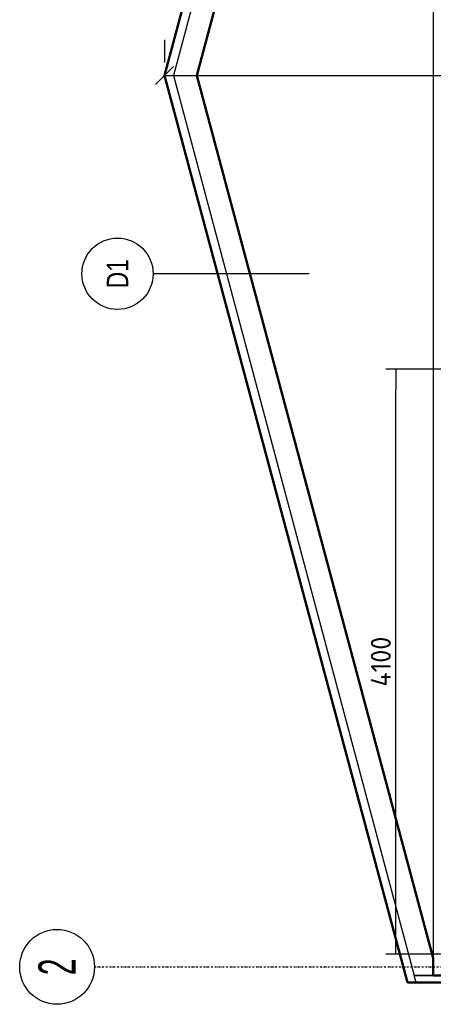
# Model space of a CAD drawing. Header units: centimetres. Extents: x 0 to 55409, y -2708 to 14680.
# Tile 198 of 215: x 53313 to 53603, y 4494 to 5185. Entities that reach past the tile are written whole.
import ezdxf
from ezdxf.enums import TextEntityAlignment as Align

# ---------------------------------------------------------------- set-up
doc = ezdxf.new("R2010")
doc.units = ezdxf.units.CM
doc.header["$LTSCALE"] = 0.01
doc.linetypes.add('DASHDOT2', pattern=[12.7, 6.35, -3.175, 0, -3.175])
for name, color, linetype in [('A-Grid', 191, 'DASHDOT2'), ('A-konstrukcja', 7, 'Continuous'), ('CKPODLOGA_OPIS', 3, 'Continuous'), ('CKPODLOGA_OTOCZKI', 1, 'Continuous')]:
    doc.layers.add(name, color=color, linetype=linetype)
doc.layers.add('CKSCIANY_PRZEKR', color=6, linetype='Continuous', lineweight=50)
doc.styles.add('BA_ARIAL_0.5', font='IC-Romans.shx', dxfattribs={"width": 0.5})
doc.styles.add('SEACAD_Solid_Edge_ISO', font='seiso.ttf')
doc.styles.get("Standard").update_dxf_attribs({"font": 'ic-simplex.shx', "width": 0.8})
doc.dimstyles.new('ISO_(mm)', dxfattribs={"dimtxt": 140, "dimasz": 140, "dimexe": 70, "dimexo": 0, "dimgap": 35, "dimtad": 1, "dimtxsty": 'SEACAD_Solid_Edge_ISO', "dimblk1": '_SE_FILLED', "dimblk2": '_SE_FILLED', "dimsah": 1, "dimcen": 70, "dimadec": 0, "dimazin": 0, "dimtfac": 0.5, "dimtmove": 0, "dimatfit": 3, "dimfxl": 1, "dimarcsym": 0})
doc.dimstyles.new('Kopia2 CADKON cm', dxfattribs={"dimscale": 5, "dimtxt": 3, "dimasz": 2.5, "dimexe": 1.8, "dimexo": 5, "dimgap": 0.6, "dimtad": 1, "dimrnd": 0.5, "dimtxsty": 'Standard', "dimblk1": 'OBLIQUE', "dimblk2": 'OBLIQUE', "dimsah": 1, "dimcen": 2.5, "dimadec": 1, "dimazin": 2, "dimtfac": 1, "dimtix": 1, "dimtmove": 2, "dimatfit": 3, "dimldrblk": 'OPEN30', "dimfxl": 2, "dimfxlon": 1, "dimtfill": 1, "dimtolj": 1, "dimarcsym": 0})

# ---------------------------------------------------------------- blocks, each defined once
blk = doc.blocks.new('BA_Axis_Mark')
at = {"linetype": 'Continuous'}
blk.add_circle((0, 0), 37.5, dxfattribs=at)
at = {"linetype": 'Continuous', "style": 'BA_ARIAL_0.5', "width": 0.6}
blk.add_attdef('AXIS_NUMBER', text='', height=37.5, dxfattribs=at).set_placement((0, 0), align=Align.MIDDLE_CENTER)
blk = doc.blocks.new('_SE_FILLED')
at = {"color": 0}
blk.add_line((0, 0), (-1, 0), dxfattribs=at)
blk.add_solid([(0, 0), (-1, -0.1665), (-1, 0.1665), (0, 0)], dxfattribs=at)
blk = doc.blocks.new('*D266')
at = {"color": 0, "linetype": 'Continuous', "lineweight": -2}
for p, q in [((200, -200), (200, 333.4)), ((4300, -100), (4300, 333.4)), ((340, 263.4), (4160, 263.4))]:
    blk.add_line(p, q, dxfattribs=at)
at = {"color": 0, "lineweight": -2, "xscale": 140, "yscale": 140, "zscale": 140, "rotation": 180}
blk.add_blockref('_SE_FILLED', (200, 263.4), dxfattribs=at)
at = {"color": 0, "lineweight": -2, "xscale": 140, "yscale": 140, "zscale": 140}
blk.add_blockref('_SE_FILLED', (4300, 263.4), dxfattribs=at)
at = {"color": 0, "insert": (2250, 368.4), "char_height": 140, "attachment_point": 5, "style": 'SEACAD_Solid_Edge_ISO'}
blk.add_mtext('\\A1;4100', dxfattribs=at)
blk = doc.blocks.new('_OBLIQUE')
at = {"color": 0, "linetype": 'ByBlock'}
blk.add_line((-0.5, -0.5), (0.5, 0.5), dxfattribs=at)
blk = doc.blocks.new('*D256')
at = {"layer": 'A-konstrukcja', "color": 0, "lineweight": -2}
for p, q in [((53414.59, 5170.6), (53414.59, 5154.6)), ((54022.23, 5170.6), (54022.23, 5154.6)), ((53414.59, 5145.6), (54022.23, 5145.6))]:
    blk.add_line(p, q, dxfattribs=at)
at = {"layer": 'A-konstrukcja', "color": 0, "lineweight": -2, "xscale": 12.5, "yscale": 12.5, "zscale": 12.5, "rotation": 180}
blk.add_blockref('_OBLIQUE', (53414.59, 5145.6), dxfattribs=at)
at = {"layer": 'A-konstrukcja', "color": 0, "lineweight": -2, "xscale": 12.5, "yscale": 12.5, "zscale": 12.5}
blk.add_blockref('_OBLIQUE', (54022.23, 5145.6), dxfattribs=at)
at = {"layer": 'A-konstrukcja', "color": 0, "insert": (53718.41, 5157.53), "char_height": 15, "attachment_point": 5, "bg_fill": 3, "box_fill_scale": 1.1, "bg_fill_color": 256, "bg_fill_true_color": 13158600, "bg_fill_transparency": 0}
blk.add_mtext('\\A1;607,5', dxfattribs=at)
blk = doc.blocks.new('_Open30')
at = {"color": 0, "linetype": 'ByBlock', "lineweight": -2}
for p, q in [((-1, 0.268), (0, 0)), ((0, 0), (-1, -0.268)), ((0, 0), (-1, 0))]:
    blk.add_line(p, q, dxfattribs=at)
blk = doc.blocks.new('*U226')
at = {"color": 0}
blk.add_circle((0, 0), 25, dxfattribs=at)
at = {"layer": 'CKPODLOGA_OPIS', "width": 0.8}
blk.add_attdef('OZNAČENÍ', text='', height=15, dxfattribs=at).set_placement((0, 0), align=Align.MIDDLE_CENTER)
blk = doc.blocks.new('A$7E8814B2933187')
at = {"color": 7, "linetype": 'Continuous'}
dim = blk.add_linear_dim(base=(4300, 263.423), p1=(200, -200), p2=(4300, -100), text='\\A1;<>', dimstyle='ISO_(mm)', dxfattribs=at)
dim.commit()
dim.dimension.update_dxf_attribs({"geometry": '*D266', "text_midpoint": (2250, 263.423), "dimtype": 160})

msp = doc.modelspace()

# ---------------------------------------------------------------- linework, layer by layer
at = {"layer": 'A-Grid', "ltscale": 20}
msp.add_line((53365.419, 4520.604), (54135.635, 4520.604), dxfattribs=at)
at = {"layer": 'A-konstrukcja'}
msp.add_line((54022.23, 4514.604), (53589.88, 4514.604), dxfattribs=at)
for points in [[(53603.23, 5776.604), (53589.88, 5776.604), (53420.805, 5145.604), (53589.88, 4514.604), (53603.23, 4514.604), (53603.23, 4526.604), (53437.369, 5145.604), (53603.23, 5764.604), (53603.23, 5776.604)], [(53591.22, 4509.604), (53589.88, 4514.604)]]:
    msp.add_lwpolyline(points, dxfattribs=at)
at = {"layer": 'CKPODLOGA_OTOCZKI'}
msp.add_line((53516.028, 5006.572), (53406.572, 5006.572), dxfattribs=at)
at = {"layer": 'CKSCIANY_PRZEKR'}
msp.add_line((53672.23, 4509.604), (53585.009, 4509.604), dxfattribs=at)
msp.add_lwpolyline([(53585.009, 4509.604), (53414.593, 5145.604), (53585.009, 5781.604), (53591.22, 5781.604)], dxfattribs=at)

# ---------------------------------------------------------------- block references
at = {"layer": 'A-Grid', "xscale": 0.7000000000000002, "yscale": 0.7000000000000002, "zscale": 0.7000000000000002, "rotation": 89.99999999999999}
msp.add_blockref('BA_Axis_Mark', (53339.169, 4520.604), dxfattribs=at).add_auto_attribs({'AXIS_NUMBER': '2'})
at = {"layer": 'A-konstrukcja', "xscale": 0.1, "yscale": 0.1, "zscale": 0.1, "rotation": 90}
msp.add_blockref('A$7E8814B2933187', (53603.23, 4509.604), dxfattribs=at)
at = {"layer": 'CKPODLOGA_OTOCZKI'}
ref = msp.add_blockref('*U226', (53381.572, 5006.572), dxfattribs=dict(at, rotation=90))
ref.add_attrib('Označení', 'D1', dxfattribs={"layer": 'CKPODLOGA_OPIS', "height": 15, "rotation": 90, "width": 0.8}).set_placement((53381.572, 5006.572), align=Align.MIDDLE_CENTER)

# ---------------------------------------------------------------- next in the draw order: dimensions: what is measured, and where the dimension line sits
at = {"layer": 'A-konstrukcja'}
dim = msp.add_linear_dim(base=(54022.23, 5145.604), p1=(53414.593, 5145.604), p2=(54022.23, 5145.604), dimstyle='Kopia2 CADKON cm', override={"dimfxl": 2, "dimfxlon": 1, "dimtfill": 1, "dimtfillclr": 0}, dxfattribs=at)
dim.commit()
dim.dimension.update_dxf_attribs({"geometry": '*D256', "text_midpoint": (53718.411, 5157.529)})

# ---------------------------------------------------------------- next in the draw order: linework, layer by layer
msp.add_line((53603.23, 5776.604), (53603.23, 4514.604), dxfattribs=at)
at = {"layer": 'CKSCIANY_PRZEKR'}
msp.add_lwpolyline([(53603.23, 5776.604), (53603.23, 5764.604), (53437.369, 5145.604), (53603.23, 4526.604), (53603.23, 4514.604), (53672.23, 4514.604), (53672.23, 4509.604)], dxfattribs=at)

doc.saveas('drawing.dxf')
